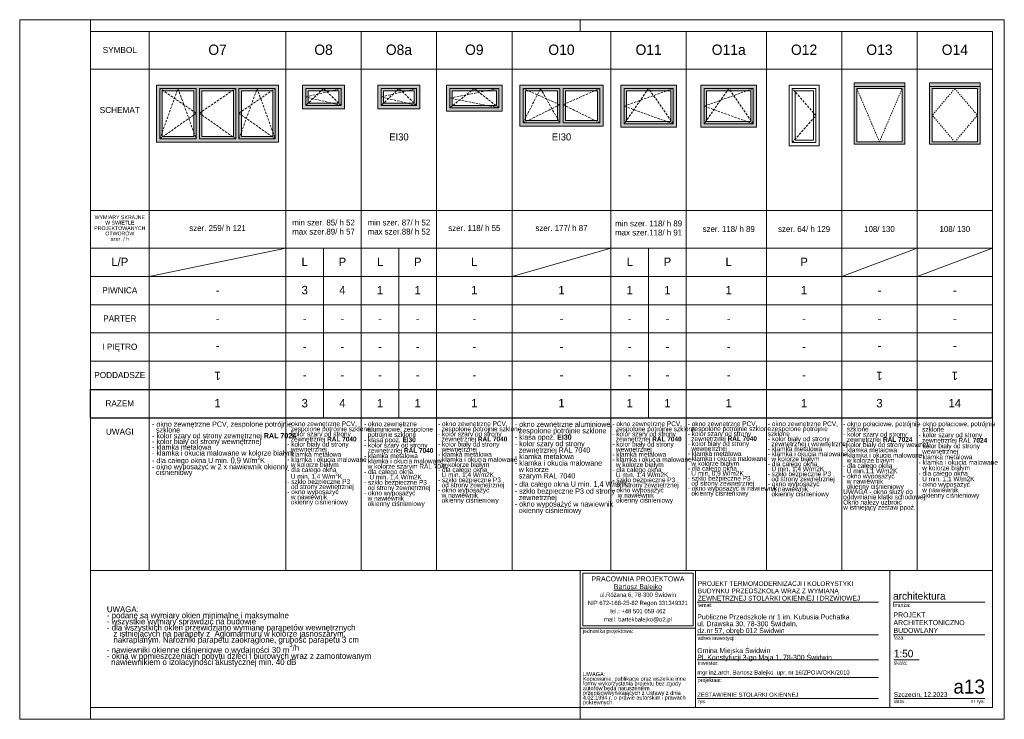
# Model space of a CAD drawing. Extents: x -11111 to 81789, y 5521 to 20371.
# Tile 6 of 13: x 36889 to 57789, y 5521 to 20371. Entities that reach past the tile are written whole.
import ezdxf

# ---------------------------------------------------------------- set-up
doc = ezdxf.new("R2010")
doc.units = 0
doc.header["$MEASUREMENT"] = 0
doc.linetypes.add('Hidden Line', pattern=[50, 25, -25])
doc.linetypes.add('Krawędzie ukryte', pattern=[75, 50, -25])
doc.layers.add('Arch kolorystyka_Nr_Pióra__81', color=7, linetype='Continuous', lineweight=13, true_color=0x6a6a6a)
doc.layers.add('Arch okna_Nr_Pióra__82', color=7, linetype='Continuous', lineweight=20, true_color=0xaaaaaa)
for name, color, linetype, lineweight in [('Arch okna_Nr_Pióra__5', 7, 'Continuous', 13), ('Arch opisy okien_Nr_Pióra__1', 7, 'Continuous', 25), ('Arch opisy_Nr_Pióra__1', 7, 'Continuous', 25), ('Arch opisy_Nr_Pióra__21', 7, 'Continuous', 13), ('Arch opisy_Nr_Pióra__7', 7, 'Continuous', 13), ('ARCH TABELA_Nr_Pióra__1', 7, 'Continuous', 25), ('ARCH TABELA_Nr_Pióra__21', 7, 'Continuous', 13), ('ARCH TABELA_Nr_Pióra__7', 7, 'Continuous', 13), ('INWENT. OKNA_Nr_Pióra__21', 7, 'Continuous', 13), ('INWENT. OKNA_Nr_Pióra__5', 7, 'Continuous', 13), ('INWENT.ŚCIANY_Nr_Pióra__5', 7, 'Continuous', 13)]:
    doc.layers.add(name, color=color, linetype=linetype, lineweight=lineweight)
doc.styles.add('GENERATED_STYLE_10', font='txt')
doc.styles.add('GENERATED_STYLE_2', font='txt')
doc.styles.add('GENERATED_STYLE_3', font='txt')
doc.styles.add('GENERATED_STYLE_4', font='txt')
doc.styles.add('GENERATED_STYLE_5', font='txt')
doc.styles.add('GENERATED_STYLE_6', font='txt')
doc.styles.add('GENERATED_STYLE_7', font='txt')

msp = doc.modelspace()

# ---------------------------------------------------------------- hatches: boundary and pattern name
at = {"layer": 'Arch kolorystyka_Nr_Pióra__81', "linetype": 'Continuous'}
h = msp.add_hatch(color=256, dxfattribs=at)
h.paths.add_polyline_path([(54599.1, 17730.6), (55679.1, 17730.6), (55679.1, 19030.6), (54599.1, 19030.6)], flags=0)
h.paths.add_polyline_path([(54659.1, 17776.6), (55619.1, 17776.6), (55619.1, 18907.5), (54659.1, 18907.5)], flags=0)
h = msp.add_hatch(color=256, dxfattribs=at)
h.paths.add_polyline_path([(56199.1, 17730.6), (57279.1, 17730.6), (57279.1, 19030.6), (56199.1, 19030.6)], flags=0)
h.paths.add_polyline_path([(56259.1, 17776.6), (57219.1, 17776.6), (57219.1, 18907.5), (56259.1, 18907.5)], flags=0)
h = msp.add_hatch(color=256, dxfattribs=at)
h.paths.add_polyline_path([(39794.1, 17770.6), (42384.1, 17770.6), (42384.1, 18980.6), (39794.1, 18980.6)], flags=0)
h.paths.add_polyline_path([(42264.1, 17890.6), (42264.1, 18860.6), (41594.1, 18860.6), (41594.1, 17890.6)], flags=0)
h.paths.add_polyline_path([(41424.1, 17890.6), (41424.1, 18860.6), (40754.1, 18860.6), (40754.1, 17890.6)], flags=0)
h.paths.add_polyline_path([(40584.1, 17890.6), (40584.1, 18860.6), (39914.1, 18860.6), (39914.1, 17890.6)], flags=0)
at = {"layer": 'Arch okna_Nr_Pióra__82', "linetype": 'Continuous'}
h = msp.add_hatch(color=256, dxfattribs=at)
h.paths.add_polyline_path([(43784.1, 18480.6), (43784.1, 18980.6), (42894.1, 18980.6), (42894.1, 18480.6)], flags=0)
h.paths.add_polyline_path([(43014.1, 18600.6), (43014.1, 18860.6), (43664.1, 18860.6), (43664.1, 18600.6)], flags=0)
h = msp.add_hatch(color=256, dxfattribs=at)
h.paths.add_polyline_path([(45384.1, 18480.6), (45384.1, 18980.6), (44494.1, 18980.6), (44494.1, 18480.6)], flags=0)
h.paths.add_polyline_path([(44614.1, 18600.6), (44614.1, 18860.6), (45264.1, 18860.6), (45264.1, 18600.6)], flags=0)
h = msp.add_hatch(color=256, dxfattribs=at)
h.paths.add_polyline_path([(47129.1, 18430.6), (47129.1, 18980.6), (45949.1, 18980.6), (45949.1, 18430.6)], flags=0)
h.paths.add_polyline_path([(46069.1, 18550.6), (46069.1, 18860.6), (47009.1, 18860.6), (47009.1, 18550.6)], flags=0)
h = msp.add_hatch(color=256, dxfattribs=at)
h.paths.add_polyline_path([(49274.1, 18110.6), (49274.1, 18980.6), (47504.1, 18980.6), (47504.1, 18110.6)], flags=0)
h.paths.add_polyline_path([(47624.1, 18860.6), (48304.1, 18860.6), (48304.1, 18230.6), (47624.1, 18230.6)], flags=0)
h.paths.add_polyline_path([(48474.1, 18230.6), (48474.1, 18860.6), (49154.1, 18860.6), (49154.1, 18230.6)], flags=0)
h = msp.add_hatch(color=256, dxfattribs=at)
h.paths.add_polyline_path([(50829.1, 18090.6), (50829.1, 18980.6), (49649.1, 18980.6), (49649.1, 18090.6)], flags=0)
h.paths.add_polyline_path([(49769.1, 18210.6), (49769.1, 18860.6), (50709.1, 18860.6), (50709.1, 18210.6)], flags=0)
h = msp.add_hatch(color=256, dxfattribs=at)
h.paths.add_polyline_path([(52529.1, 18090.6), (52529.1, 18980.6), (51349.1, 18980.6), (51349.1, 18090.6)], flags=0)
h.paths.add_polyline_path([(51469.1, 18210.6), (51469.1, 18860.6), (52409.1, 18860.6), (52409.1, 18210.6)], flags=0)

# ---------------------------------------------------------------- linework, layer by layer
at = {"layer": 'Arch okna_Nr_Pióra__5', "linetype": 'Continuous'}
for p, q in [((54599.1, 17730.6), (54599.1, 19030.6)), ((54599.1, 19030.6), (54599.1, 17730.6)), ((54599.1, 19030.6), (55679.1, 19030.6)), ((55679.1, 19030.6), (55679.1, 17730.6)), ((56199.1, 19030.6), (57279.1, 19030.6)), ((56199.1, 19030.6), (56199.1, 17730.6)), ((56199.1, 17730.6), (56199.1, 19030.6)), ((57279.1, 19030.6), (57279.1, 17730.6)), ((42964.1, 18910.6), (43714.1, 18910.6)), ((42964.1, 18910.6), (42964.1, 18550.6)), ((43014.1, 18860.6), (43014.1, 18600.6)), ((43014.1, 18860.6), (43664.1, 18860.6)), ((43664.1, 18860.6), (43664.1, 18600.6)), ((43714.1, 18910.6), (43714.1, 18550.6)), ((44564.1, 18910.6), (44564.1, 18550.6)), ((44564.1, 18910.6), (45314.1, 18910.6)), ((44614.1, 18860.6), (45264.1, 18860.6)), ((44614.1, 18860.6), (44614.1, 18600.6)), ((45264.1, 18860.6), (45264.1, 18600.6)), ((45314.1, 18910.6), (45314.1, 18550.6)), ((46019.1, 18910.6), (47059.1, 18910.6)), ((46019.1, 18910.6), (46019.1, 18500.6)), ((46069.1, 18860.6), (46069.1, 18550.6)), ((46069.1, 18860.6), (47009.1, 18860.6)), ((47009.1, 18860.6), (47009.1, 18550.6)), ((47059.1, 18910.6), (47059.1, 18500.6)), ((47574.1, 18910.6), (47574.1, 18180.6)), ((48354.1, 18910.6), (47574.1, 18910.6)), ((48304.1, 18860.6), (47624.1, 18860.6)), ((47624.1, 18860.6), (47624.1, 18230.6)), ((48304.1, 18860.6), (48304.1, 18230.6)), ((48354.1, 18910.6), (48354.1, 18180.6)), ((49204.1, 18910.6), (48424.1, 18910.6)), ((48424.1, 18910.6), (48424.1, 18180.6)), ((49154.1, 18860.6), (48474.1, 18860.6)), ((48474.1, 18860.6), (48474.1, 18230.6)), ((49154.1, 18860.6), (49154.1, 18230.6)), ((49204.1, 18910.6), (49204.1, 18180.6)), ((49719.1, 18910.6), (50759.1, 18910.6)), ((49719.1, 18910.6), (49719.1, 18160.6)), ((49769.1, 18860.6), (49769.1, 18210.6)), ((49769.1, 18860.6), (50709.1, 18860.6)), ((50709.1, 18860.6), (50709.1, 18210.6)), ((50759.1, 18910.6), (50759.1, 18160.6)), ((51419.1, 18910.6), (52459.1, 18910.6)), ((51419.1, 18910.6), (51419.1, 18160.6)), ((51469.1, 18860.6), (51469.1, 18210.6)), ((51469.1, 18860.6), (52409.1, 18860.6)), ((52409.1, 18860.6), (52409.1, 18210.6)), ((52459.1, 18910.6), (52459.1, 18160.6)), ((55679.1, 18953.5), (54599.1, 18953.5)), ((55619.1, 18907.5), (54659.1, 18907.5)), ((54659.1, 18907.5), (54659.1, 17776.6)), ((55619.1, 17776.6), (55619.1, 18907.5)), ((57279.1, 18953.5), (56199.1, 18953.5)), ((56259.1, 18907.5), (56259.1, 17776.6)), ((57219.1, 18907.5), (56259.1, 18907.5)), ((57219.1, 17776.6), (57219.1, 18907.5)), ((43714.1, 18550.6), (42964.1, 18550.6)), ((43664.1, 18600.6), (43014.1, 18600.6)), ((45314.1, 18550.6), (44564.1, 18550.6)), ((45264.1, 18600.6), (44614.1, 18600.6)), ((47059.1, 18500.6), (46019.1, 18500.6)), ((47009.1, 18550.6), (46069.1, 18550.6)), ((48304.1, 18230.6), (47624.1, 18230.6)), ((49154.1, 18230.6), (48474.1, 18230.6)), ((50709.1, 18210.6), (49769.1, 18210.6)), ((52409.1, 18210.6), (51469.1, 18210.6)), ((48354.1, 18180.6), (47574.1, 18180.6)), ((49204.1, 18180.6), (48424.1, 18180.6)), ((50759.1, 18160.6), (49719.1, 18160.6)), ((52459.1, 18160.6), (51419.1, 18160.6)), ((54659.1, 17776.6), (55619.1, 17776.6)), ((56259.1, 17776.6), (57219.1, 17776.6)), ((55679.1, 17730.6), (54599.1, 17730.6)), ((57279.1, 17730.6), (56199.1, 17730.6))]:
    msp.add_line(p, q, dxfattribs=at)
at = {"layer": 'Arch okna_Nr_Pióra__5', "linetype": 'Krawędzie ukryte'}
for p, q in [((40634.1, 18385.6), (39864.1, 18910.6)), ((39864.1, 17840.6), (40249.1, 18910.6)), ((40249.1, 18910.6), (40634.1, 17840.6)), ((40704.1, 18385.6), (41474.1, 18910.6)), ((41544.1, 18385.6), (42314.1, 18910.6)), ((41544.1, 17840.6), (41929.1, 18910.6)), ((41929.1, 18910.6), (42314.1, 17840.6)), ((42964.1, 18730.6), (43714.1, 18910.6)), ((43339.1, 18910.6), (42964.1, 18550.6)), ((43714.1, 18550.6), (43339.1, 18910.6)), ((44564.1, 18730.6), (45314.1, 18910.6)), ((44939.1, 18910.6), (44564.1, 18550.6)), ((45314.1, 18550.6), (44939.1, 18910.6)), ((46019.1, 18705.6), (47059.1, 18910.6)), ((46539.1, 18910.6), (46019.1, 18500.6)), ((47059.1, 18500.6), (46539.1, 18910.6)), ((47574.1, 18180.6), (47944.1, 18910.6)), ((48354.1, 18565.6), (47574.1, 18910.6)), ((47944.1, 18910.6), (48354.1, 18180.6)), ((48424.1, 18565.6), (49204.1, 18910.6)), ((49719.1, 18535.6), (50759.1, 18910.6)), ((50239.1, 18910.6), (49719.1, 18160.6)), ((50759.1, 18160.6), (50239.1, 18910.6)), ((51419.1, 18535.6), (52459.1, 18910.6)), ((51939.1, 18910.6), (51419.1, 18160.6)), ((52459.1, 18160.6), (51939.1, 18910.6)), ((53219.1, 18980.6), (53219.1, 17690.6)), ((53859.1, 18980.6), (53219.1, 18980.6)), ((53789.1, 18335.6), (53289.1, 18910.6)), ((53859.1, 18980.6), (53859.1, 17690.6)), ((43714.1, 18550.6), (42964.1, 18730.6)), ((45314.1, 18550.6), (44564.1, 18730.6)), ((47059.1, 18500.6), (46019.1, 18705.6)), ((47574.1, 18180.6), (48354.1, 18565.6)), ((49204.1, 18180.6), (48424.1, 18565.6)), ((50759.1, 18160.6), (49719.1, 18535.6)), ((52459.1, 18160.6), (51419.1, 18535.6)), ((39864.1, 17840.6), (40634.1, 18385.6)), ((41474.1, 17840.6), (40704.1, 18385.6)), ((42314.1, 17840.6), (41544.1, 18385.6)), ((53289.1, 17760.6), (53789.1, 18335.6)), ((53859.1, 17690.6), (53219.1, 17690.6))]:
    msp.add_line(p, q, dxfattribs=at)
at = {"layer": 'Arch okna_Nr_Pióra__5', "linetype": 'Hidden Line'}
for p, q in [((55139.1, 17776.6), (54659.1, 18907.5)), ((55139.1, 17776.6), (55619.1, 18907.5)), ((56739.1, 18907.5), (56259.1, 18342.1)), ((56739.1, 18907.5), (57219.1, 18342.1)), ((56739.1, 17776.6), (56259.1, 18342.1)), ((56739.1, 17776.6), (57219.1, 18342.1))]:
    msp.add_line(p, q, dxfattribs=at)
at = {"layer": 'Arch opisy_Nr_Pióra__1', "linetype": 'Continuous'}
for p, q in [((38389.1, 12520.6), (57539.1, 12520.6)), ((38389.1, 11920.6), (38389.1, 12520.6)), ((57539.1, 11920.6), (57539.1, 12520.6)), ((38389.1, 11920.6), (57539.1, 11920.6))]:
    msp.add_line(p, q, dxfattribs=at)
at = {"layer": 'Arch opisy_Nr_Pióra__21', "linetype": 'Continuous'}
for p, q in [((38389.1, 20120.6), (57539.1, 20120.6)), ((39639.1, 20120.6), (39639.1, 8676.2)), ((42539.1, 20120.6), (42539.1, 8676.2)), ((44139.1, 20120.6), (44139.1, 8676.2)), ((45739.1, 20120.6), (45739.1, 8676.2)), ((47339.1, 20120.6), (47339.1, 8676.2)), ((49439.1, 20120.6), (49439.1, 8676.2)), ((49439.1, 20120.6), (49439.1, 8676.2)), ((51039.1, 20120.6), (51039.1, 8676.2)), ((52739.1, 20120.6), (52739.1, 8676.2)), ((54339.1, 20120.6), (54339.1, 8676.2)), ((55939.1, 20120.6), (55939.1, 8676.2)), ((57539.1, 20120.6), (57539.1, 5770.6)), ((38389.1, 19320.6), (57539.1, 19320.6)), ((38389.1, 16320.6), (57539.1, 16320.6)), ((38389.1, 15520.6), (57539.1, 15520.6)), ((39639.1, 14920.6), (42539.1, 15520.6)), ((43339.1, 15520.6), (43339.1, 11920.6)), ((44939.1, 15520.6), (44939.1, 11920.6)), ((47339.1, 14920.6), (49439.1, 15520.6)), ((50239.1, 15520.6), (50239.1, 11920.6)), ((54339.1, 14920.6), (55939.1, 15520.6)), ((55939.1, 14920.6), (57539.1, 15520.6)), ((38389.1, 14920.6), (57539.1, 14920.6)), ((38389.1, 14320.6), (57539.1, 14320.6)), ((38389.1, 13720.6), (57539.1, 13720.6)), ((38389.1, 13120.6), (57539.1, 13120.6)), ((57539.1, 8676.2), (38389.1, 8676.2)), ((57539.1, 5770.6), (38389.1, 5770.6))]:
    msp.add_line(p, q, dxfattribs=at)
at = {"layer": 'ARCH TABELA_Nr_Pióra__21', "linetype": 'Continuous'}
for p, q in [((36889.1, 5520.6), (36889.1, 20370.6)), ((36889.1, 20370.6), (57789.1, 20370.6)), ((38389.1, 20120.6), (38389.1, 20370.6)), ((48789.1, 20120.6), (48789.1, 20370.6)), ((48789.1, 20120.6), (48789.1, 20370.6)), ((48789.1, 20120.6), (48789.1, 20370.6)), ((57789.1, 20370.6), (57789.1, 5520.6)), ((38389.1, 20120.6), (38389.1, 5770.6)), ((48789.1, 8676.2), (57539.1, 8676.2)), ((48789.1, 5770.6), (48789.1, 8676.2)), ((48789.1, 7452.8), (48789.1, 8676.2)), ((48789.1, 8676.2), (51235.9, 8676.2)), ((48842.3, 8623), (51182.7, 8623)), ((48842.3, 7506), (48842.3, 8623)), ((51182.7, 7506), (51182.7, 8623)), ((51235.9, 8676.2), (51235.9, 5770.6)), ((51235.9, 7452.8), (51235.9, 8676.2)), ((55358.2, 8676.2), (55358.2, 5770.6)), ((57539.1, 8676.2), (57539.1, 5770.6)), ((51235.9, 5770.6), (51235.9, 8476.2)), ((51272, 8005.4), (55121.9, 8005.4)), ((55427.9, 8005.4), (57377.6, 8005.4)), ((48789.1, 7452.8), (51235.9, 7452.8)), ((48842.3, 7506), (51182.7, 7506)), ((51272, 7313.3), (55121.9, 7313.3)), ((55436.6, 7313.3), (57377.6, 7313.3)), ((51272, 6781.3), (55121.9, 6781.3)), ((55442.5, 6781.3), (55982.3, 6781.3)), ((51272, 6409.3), (55121.9, 6409.3)), ((51272, 5961.8), (55121.9, 5961.8)), ((55442.5, 5961.8), (56583.4, 5961.8)), ((56559.3, 5961.8), (57377.6, 5961.8)), ((38389.1, 5520.6), (38389.1, 5770.6)), ((48789.1, 5770.6), (51235.9, 5770.6)), ((48789.1, 5520.6), (48789.1, 5770.6)), ((48789.1, 5520.6), (48789.1, 5770.6)), ((48789.1, 5520.6), (48789.1, 5770.6)), ((57539.1, 5770.6), (51235.9, 5770.6)), ((57789.1, 5520.6), (36889.1, 5520.6))]:
    msp.add_line(p, q, dxfattribs=at)
at = {"layer": 'INWENT. OKNA_Nr_Pióra__21', "linetype": 'Continuous'}
for p, q in [((53859.1, 18980.6), (53219.1, 18980.6)), ((53219.1, 18980.6), (53219.1, 17690.6)), ((53289.1, 18910.6), (53289.1, 17760.6)), ((53289.1, 18910.6), (53789.1, 18910.6)), ((53349.1, 18860.6), (53739.1, 18860.6)), ((53349.1, 18860.6), (53349.1, 17810.6)), ((53739.1, 18860.6), (53739.1, 17810.6)), ((53789.1, 18910.6), (53789.1, 17760.6)), ((53859.1, 17690.6), (53859.1, 18980.6)), ((53349.1, 17810.6), (53739.1, 17810.6)), ((53219.1, 17690.6), (53859.1, 17690.6)), ((53289.1, 17760.6), (53789.1, 17760.6))]:
    msp.add_line(p, q, dxfattribs=at)
at = {"layer": 'INWENT. OKNA_Nr_Pióra__5', "linetype": 'Continuous'}
for p, q in [((39864.1, 18910.6), (39864.1, 17840.6)), ((40634.1, 18910.6), (39864.1, 18910.6)), ((39914.1, 18860.6), (39914.1, 17890.6)), ((40584.1, 18860.6), (39914.1, 18860.6)), ((40584.1, 18860.6), (40584.1, 17890.6)), ((40634.1, 18910.6), (40634.1, 17840.6)), ((41474.1, 18910.6), (40704.1, 18910.6)), ((40704.1, 18910.6), (40704.1, 17840.6)), ((40754.1, 18860.6), (40754.1, 17890.6)), ((41424.1, 18860.6), (40754.1, 18860.6)), ((41424.1, 18860.6), (41424.1, 17890.6)), ((41474.1, 18910.6), (41474.1, 17840.6)), ((41544.1, 18910.6), (41544.1, 17840.6)), ((41544.1, 18910.6), (42314.1, 18910.6)), ((41594.1, 18860.6), (42264.1, 18860.6)), ((41594.1, 18860.6), (41594.1, 17890.6)), ((42264.1, 18860.6), (42264.1, 17890.6)), ((42314.1, 18910.6), (42314.1, 17840.6)), ((40634.1, 17840.6), (39864.1, 17840.6)), ((40584.1, 17890.6), (39914.1, 17890.6)), ((41474.1, 17840.6), (40704.1, 17840.6)), ((41424.1, 17890.6), (40754.1, 17890.6)), ((41544.1, 17840.6), (42314.1, 17840.6)), ((41594.1, 17890.6), (42264.1, 17890.6))]:
    msp.add_line(p, q, dxfattribs=at)
at = {"layer": 'INWENT.ŚCIANY_Nr_Pióra__5', "linetype": 'Continuous'}
for p, q in [((42384.1, 18980.6), (39794.1, 18980.6)), ((39794.1, 18980.6), (39794.1, 17770.6)), ((42384.1, 18980.6), (42384.1, 17770.6)), ((42894.1, 18980.6), (42894.1, 18480.6)), ((43784.1, 18980.6), (42894.1, 18980.6)), ((43784.1, 18980.6), (43784.1, 18480.6)), ((45384.1, 18980.6), (44494.1, 18980.6)), ((44494.1, 18980.6), (44494.1, 18480.6)), ((45384.1, 18980.6), (45384.1, 18480.6)), ((45949.1, 18980.6), (45949.1, 18430.6)), ((45949.1, 18980.6), (47129.1, 18980.6)), ((47129.1, 18980.6), (47129.1, 18430.6)), ((49274.1, 18980.6), (47504.1, 18980.6)), ((47504.1, 18980.6), (47504.1, 18110.6)), ((49274.1, 18980.6), (49274.1, 18110.6)), ((49649.1, 18980.6), (49649.1, 18090.6)), ((49649.1, 18980.6), (50829.1, 18980.6)), ((50829.1, 18980.6), (50829.1, 18090.6)), ((51349.1, 18980.6), (51349.1, 18090.6)), ((51349.1, 18980.6), (52529.1, 18980.6)), ((52529.1, 18980.6), (52529.1, 18090.6)), ((42894.1, 18480.6), (43784.1, 18480.6)), ((44494.1, 18480.6), (45384.1, 18480.6)), ((45949.1, 18430.6), (47129.1, 18430.6)), ((49274.1, 18110.6), (47504.1, 18110.6)), ((49649.1, 18090.6), (50829.1, 18090.6)), ((51349.1, 18090.6), (52529.1, 18090.6)), ((42384.1, 17770.6), (39794.1, 17770.6))]:
    msp.add_line(p, q, dxfattribs=at)

# ---------------------------------------------------------------- texts
at = {"layer": 'Arch opisy okien_Nr_Pióra__1', "linetype": 'Continuous', "attachment_point": 2}
for s, insert, char_height, style in [('{SYMBOL}', (39014.1, 19793.1), 130, 'GENERATED_STYLE_2'), ('{O7}', (41089.1, 19843.2), 220, 'GENERATED_STYLE_3'), ('{O8}', (43339.1, 19843.2), 220, 'GENERATED_STYLE_3'), ('{O8a}', (44939.1, 19843.2), 220, 'GENERATED_STYLE_3'), ('{O9}', (46539.1, 19843.2), 220, 'GENERATED_STYLE_3'), ('{O10}', (48389.1, 19843.2), 220, 'GENERATED_STYLE_3'), ('{O11}', (50239.1, 19843.2), 220, 'GENERATED_STYLE_3'), ('{O11a}', (51939.1, 19843.2), 220, 'GENERATED_STYLE_3'), ('{O12}', (53539.1, 19843.2), 220, 'GENERATED_STYLE_3'), ('{O13}', (55139.1, 19843.2), 220, 'GENERATED_STYLE_3'), ('{O14}', (56739.1, 19843.2), 220, 'GENERATED_STYLE_3'), ('{SCHEMAT}', (39014.1, 18518.1), 130, 'GENERATED_STYLE_2'), ('{EI30}', (44939.1, 17957.1), 150, 'GENERATED_STYLE_3'), ('{EI30}', (48389.1, 17957.1), 150, 'GENERATED_STYLE_3'), ('{szer. 259/ h 121 }', (41089.1, 16009.9), 125, 'GENERATED_STYLE_2'), ('{szer. 118/ h 55 }', (46539.1, 16009.9), 125, 'GENERATED_STYLE_2'), ('{szer. 177/ h 87 }', (48389.1, 16009.9), 125, 'GENERATED_STYLE_2'), ('{szer. 118/ h 89 }', (51939.1, 15990.3), 125, 'GENERATED_STYLE_2'), ('{szer. 64/ h 129 }', (53539.1, 15990.3), 125, 'GENERATED_STYLE_2'), ('{108/ 130}', (55139.1, 15990.3), 125, 'GENERATED_STYLE_2'), ('{108/ 130}', (56739.1, 15990.3), 125, 'GENERATED_STYLE_2'), ('{L/P}', (39014.1, 15320.9), 180, 'GENERATED_STYLE_2'), ('{L}', (42939.1, 15320.9), 180, 'GENERATED_STYLE_2'), ('{P}', (43739.1, 15320.9), 180, 'GENERATED_STYLE_2'), ('{L}', (44539.1, 15320.9), 180, 'GENERATED_STYLE_2'), ('{P}', (45339.1, 15320.9), 180, 'GENERATED_STYLE_2'), ('{L}', (46539.1, 15320.9), 180, 'GENERATED_STYLE_2'), ('{L}', (49839.1, 15320.9), 180, 'GENERATED_STYLE_2'), ('{P}', (50639.1, 15320.9), 180, 'GENERATED_STYLE_2'), ('{L}', (51939.1, 15320.9), 180, 'GENERATED_STYLE_2'), ('{P}', (53539.1, 15320.9), 180, 'GENERATED_STYLE_2'), ('{PIWNICA}', (39014.1, 14693.1), 130, 'GENERATED_STYLE_2'), ('{3}', (42939.1, 14720.9), 180, 'GENERATED_STYLE_2'), ('{4}', (43739.1, 14720.9), 180, 'GENERATED_STYLE_2'), ('{1}', (44539.1, 14720.9), 180, 'GENERATED_STYLE_2'), ('{1}', (45339.1, 14720.9), 180, 'GENERATED_STYLE_2'), ('{1}', (46539.1, 14720.9), 180, 'GENERATED_STYLE_2'), ('{1}', (48389.1, 14720.9), 180, 'GENERATED_STYLE_2'), ('{1}', (49839.1, 14720.9), 180, 'GENERATED_STYLE_2'), ('{1}', (50639.1, 14720.9), 180, 'GENERATED_STYLE_2'), ('{1}', (51939.1, 14720.9), 180, 'GENERATED_STYLE_2'), ('{1}', (53539.1, 14720.9), 180, 'GENERATED_STYLE_2'), ('{-}', (41089.1, 14720.9), 180, 'GENERATED_STYLE_2'), ('{-}', (55139.1, 14720.9), 180, 'GENERATED_STYLE_2'), ('{-}', (56739.1, 14720.9), 180, 'GENERATED_STYLE_2'), ('{PARTER}', (39014.1, 14093.1), 130, 'GENERATED_STYLE_2'), ('{-}', (41089.1, 14120.9), 180, 'GENERATED_STYLE_2'), ('{-}', (42939.1, 14120.9), 180, 'GENERATED_STYLE_2'), ('{-}', (43739.1, 14120.9), 180, 'GENERATED_STYLE_2'), ('{-}', (44539.1, 14120.9), 180, 'GENERATED_STYLE_2'), ('{-}', (45339.1, 14120.9), 180, 'GENERATED_STYLE_2'), ('{-}', (46539.1, 14120.9), 180, 'GENERATED_STYLE_2'), ('{-}', (48389.1, 14120.9), 180, 'GENERATED_STYLE_2'), ('{-}', (49839.1, 14120.9), 180, 'GENERATED_STYLE_2'), ('{-}', (50639.1, 14120.9), 180, 'GENERATED_STYLE_2'), ('{-}', (51939.1, 14120.9), 180, 'GENERATED_STYLE_2'), ('{-}', (53539.1, 14120.9), 180, 'GENERATED_STYLE_2'), ('{-}', (55139.1, 14120.9), 180, 'GENERATED_STYLE_2'), ('{-}', (56739.1, 14120.9), 180, 'GENERATED_STYLE_2'), ('{I PIĘTRO}', (39014.1, 13493.1), 130, 'GENERATED_STYLE_2'), ('{-}', (42939.1, 13520.9), 180, 'GENERATED_STYLE_2'), ('{-}', (43739.1, 13520.9), 180, 'GENERATED_STYLE_2'), ('{-}', (44539.1, 13520.9), 180, 'GENERATED_STYLE_2'), ('{-}', (45339.1, 13520.9), 180, 'GENERATED_STYLE_2'), ('{-}', (46539.1, 13520.9), 180, 'GENERATED_STYLE_2'), ('{-}', (48389.1, 13520.9), 180, 'GENERATED_STYLE_2'), ('{-}', (49839.1, 13520.9), 180, 'GENERATED_STYLE_2'), ('{-}', (50639.1, 13520.9), 180, 'GENERATED_STYLE_2'), ('{-}', (51939.1, 13520.9), 180, 'GENERATED_STYLE_2'), ('{-}', (53539.1, 13520.9), 180, 'GENERATED_STYLE_2'), ('{PODDADSZE}', (39014.1, 12893.1), 130, 'GENERATED_STYLE_2'), ('{-}', (42939.1, 12920.9), 180, 'GENERATED_STYLE_2'), ('{-}', (43739.1, 12920.9), 180, 'GENERATED_STYLE_2'), ('{-}', (44539.1, 12920.9), 180, 'GENERATED_STYLE_2'), ('{-}', (45339.1, 12920.9), 180, 'GENERATED_STYLE_2'), ('{-}', (46539.1, 12920.9), 180, 'GENERATED_STYLE_2'), ('{-}', (48389.1, 12920.9), 180, 'GENERATED_STYLE_2'), ('{-}', (49839.1, 12920.9), 180, 'GENERATED_STYLE_2'), ('{-}', (50639.1, 12920.9), 180, 'GENERATED_STYLE_2'), ('{-}', (51939.1, 12920.9), 180, 'GENERATED_STYLE_2'), ('{-}', (53539.1, 12920.9), 180, 'GENERATED_STYLE_2'), ('{RAZEM}', (39014.1, 12293.1), 130, 'GENERATED_STYLE_3'), ('{1}', (41089.1, 12320.9), 180, 'GENERATED_STYLE_3'), ('{3}', (42939.1, 12320.9), 180, 'GENERATED_STYLE_3'), ('{4}', (43739.1, 12320.9), 180, 'GENERATED_STYLE_3'), ('{1}', (44539.1, 12320.9), 180, 'GENERATED_STYLE_3'), ('{1}', (45339.1, 12320.9), 180, 'GENERATED_STYLE_3'), ('{1}', (46539.1, 12320.9), 180, 'GENERATED_STYLE_3'), ('{1}', (48389.1, 12320.9), 180, 'GENERATED_STYLE_3'), ('{1}', (49839.1, 12320.9), 180, 'GENERATED_STYLE_3'), ('{1}', (50639.1, 12320.9), 180, 'GENERATED_STYLE_3'), ('{1}', (51939.1, 12320.9), 180, 'GENERATED_STYLE_3'), ('{1}', (53539.1, 12320.9), 180, 'GENERATED_STYLE_3'), ('{3}', (55139.1, 12320.9), 180, 'GENERATED_STYLE_3'), ('{14}', (56739.1, 12320.9), 180, 'GENERATED_STYLE_3'), ('{UWAGI}', (39014.1, 11693.1), 130, 'GENERATED_STYLE_2')]:
    msp.add_mtext(s, dxfattribs=dict(at, insert=insert, char_height=char_height, style=style))
for s, insert, char_height, width, line_spacing_factor, style in [('{WYMIARY SKRAJNE\\PW ŚWIETLE \\PPROJEKTOWANYCH \\POTWORÓW\\Pszer. / h}', (39014.1, 16216.6), 80, 2104.478, 0.860443, 'GENERATED_STYLE_3'), ('{min szer. 85/ h 52\\Pmax szer.89/ h 57 }', (43339.1, 16127.8), 125, 2370.8, 0.9248, 'GENERATED_STYLE_2'), ('{min szer. 87/ h 52\\Pmax szer.88/ h 52 }', (44939.1, 16127.8), 125, 2370.8, 0.9248, 'GENERATED_STYLE_2'), ('{min szer. 118/ h 89\\Pmax szer.118/ h 91 }', (50239.1, 16108.1), 125, 2370.8, 0.9248, 'GENERATED_STYLE_2')]:
    msp.add_mtext(s, dxfattribs=dict(at, insert=insert, char_height=char_height, width=width, line_spacing_factor=line_spacing_factor, style=style))
at = {"layer": 'Arch opisy okien_Nr_Pióra__1', "linetype": 'Continuous', "char_height": 180, "attachment_point": 2, "rotation": 180, "style": 'GENERATED_STYLE_2'}
for s, insert in [('{-}', (41089.1, 13320.3)), ('{-}', (55139.1, 13320.3)), ('{-}', (56739.1, 13320.3)), ('{1}', (41089.1, 12720.3)), ('{1}', (55139.1, 12720.3)), ('{1}', (56739.1, 12720.3))]:
    msp.add_mtext(s, dxfattribs=dict(at, insert=insert))
at = {"layer": 'Arch opisy_Nr_Pióra__7', "linetype": 'Continuous', "attachment_point": 1}
for s, insert, char_height, width, line_spacing_factor, style in [('\\A1;{\\fArial Narrow Europa Środkowa|b0|i0|c0|p34;- okno zewnętrzne PCV, zespolone potrójnie \\P  szklone\\P- kolor szary od strony zewnętrznej \\fArial Narrow Europa Środkowa|b1|i0|c0|p34;RAL 7024\\fArial Narrow Europa Środkowa|b0|i0|c0|p34; \\P- kolor biały od strony wewnętrznej  \\P- klamka metalowa\\P- klamka i okucia malowane w kolorze białym\\P- dla całego okna U min. \\H1.136364x;0,9\\H0.880000x; W/m\\A1{\\H0.7x;\\S2^  ;}K \\P- okno wyposażyć w 2 x nawiewnik okienny \\P  ciśnieniowy}', (39699.1, 11840.6), 110, 3240, 0.666394, 'GENERATED_STYLE_7'), ('\\A1;{\\fArial Narrow Europa Środkowa|b0|i0|c0|p34;- okno zewnętrzne PCV, \\P  zespolone potrójnie szklone\\P- kolor szary od strony \\P  zewnętrznej \\fArial Narrow Europa Środkowa|b1|i0|c0|p34;RAL 7040\\fArial Narrow Europa Środkowa|b0|i0|c0|p34; \\P- kolor biały od strony \\P  wewnętrznej  \\P- klamka metalowa\\P- klamka i okucia malowane \\P  w kolorze białym\\P- dla całego okna \\P  U min. 1,4 W/m\\A1{\\H0.7x;\\S2^  ;}K\\P- szkło bezpieczne P3 \\P  od strony zewnetrznej\\P- okno wyposażyć \\P  w nawiewnik\\P  okienny ciśnieniowy }', (42569.1, 11843.5), 100, 1570, 0.650028, 'GENERATED_STYLE_7'), ('\\A1;{\\fArial Narrow Europa Środkowa|b0|i0|c0|p34;- okno zewnętrzne \\P  aluminiowe, zespolone \\P  potrójnie szklone\\P- klasa ppoż. \\fArial Narrow Europa Środkowa|b1|i0|c0|p34;EI30\\P\\fArial Narrow Europa Środkowa|b0|i0|c0|p34;- kolor szary od strony \\P  zewnętrznej \\fArial Narrow Europa Środkowa|b1|i0|c0|p34;RAL 7040 \\fArial Narrow Europa Środkowa|b0|i0|c0|p34; \\P- klamka metalowa\\P- klamka i okucia malowane \\P  w kolorze szarym RAL 7040\\P- dla całego okna \\P   U min. 1,4 W/m2K\\P- szkło bezpieczne P3 \\P  od strony zewnetrznej \\P- okno wyposażyć \\P  w nawiewnik\\P  okienny ciśnieniowy}', (44199.1, 11841.7), 100, 1570, 0.67713, 'GENERATED_STYLE_7'), ('\\A1;{\\fArial Narrow Europa Środkowa|b0|i0|c0|p34;- okno zewnętrzne PCV, \\P  zespolone potrójnie szklone\\P- kolor szary od strony \\P  zewnętrznej \\fArial Narrow Europa Środkowa|b1|i0|c0|p34;RAL 7040\\fArial Narrow Europa Środkowa|b0|i0|c0|p34; \\P- kolor biały od strony \\P  wewnętrznej  \\P- klamka metalowa\\P- klamka i okucia malowane \\P  w kolorze białym\\P- dla całego okna \\P  U min. 1,4 W/m2K\\P- szkło bezpieczne P3 \\P  od strony zewnetrznej \\P- okno wyposażyć\\P  w nawiewnik\\P  okienny ciśnieniowy}', (45769.1, 11843.5), 100, 1570, 0.649298, 'GENERATED_STYLE_7'), ('\\A1;{\\fArial Narrow Europa Środkowa|b0|i0|c0|p34;- okno zewnętrzne aluminiowe, \\P  zespolone potrójnie szklone\\P- klasa ppoż. \\fArial Narrow Europa Środkowa|b1|i0|c0|p34;EI30\\P\\fArial Narrow Europa Środkowa|b0|i0|c0|p34;- kolor szary od strony \\P  zewnętrznej RAL 7040  \\P- klamka metalowa\\P- klamka i okucia malowane \\P  w kolorze \\P  szarym RAL 7040\\P- dla całego okna U min. \\H1.136364x;1,4\\H0.880000x; W/m\\A1{\\H0.7x;\\S2^  ;}K\\P- szkło bezpieczne P3 od strony \\P  zewnetrznej \\P- okno wyposażyć w nawiewnik\\P  okienny ciśnieniowy}', (47399.1, 11838.6), 110, 2340, 0.746813, 'GENERATED_STYLE_7'), ('\\A1;{\\fArial Narrow Europa Środkowa|b0|i0|c0|p34;- okno zewnętrzne PCV, \\P  zespolone potrójnie szklone\\P- kolor szary od strony \\P  zewnętrznej \\fArial Narrow Europa Środkowa|b1|i0|c0|p34;RAL 7040\\fArial Narrow Europa Środkowa|b0|i0|c0|p34; \\P- kolor biały od strony \\P  wewnętrznej  \\P- klamka metalowa\\P- klamka i okucia malowane \\P  w kolorze białym\\P- dla całego okna \\P  U min. 1,4 W/m2K\\P- szkło bezpieczne P3 \\P  od strony zewnetrznej\\P- okno wyposażyć \\P   w nawiewnik\\P  okienny ciśnieniowy }', (49469.1, 11843.5), 100, 1570, 0.649298, 'GENERATED_STYLE_7'), ('\\A1;{\\fArial Narrow Europa Środkowa|b0|i0|c0|p34;- okno zewnętrzne PCV, \\P  zespolone potrójnie szklone\\P- kolor szary od strony \\P  zewnętrznej \\fArial Narrow Europa Środkowa|b1|i0|c0|p34;RAL 7040\\fArial Narrow Europa Środkowa|b0|i0|c0|p34; \\P- kolor biały od strony \\P  wewnętrznej  \\P- klamka metalowa\\P- klamka i okucia malowane \\P  w kolorze białym\\P- dla całego okna \\P  U min. 0,9 W/m2K\\P- szkło bezpieczne P3 \\P  od strony zewnetrznej \\P- okno wyposażyć w nawiewnik\\P  okienny ciśnieniowy}', (51069.1, 11843.5), 100, 1667.612, 0.631523, 'GENERATED_STYLE_7'), ('{- okno zewnętrzne PCV, \\P  zespolone potrójnie szklone\\P- kolor biały od strony \\P  zewnętrznej i wewnętrznej  \\P- klamka metalowa\\P- klamka i okucia malowane \\P  w kolorze białym\\P- dla całego okna \\P  U min. 1,4 W/m2K\\P- szkło bezpieczne P3 \\P  od strony zewnetrznej \\P- okno wyposażyć \\P  w nawiewnik\\P  okienny ciśnieniowy}', (52769.1, 11843.5), 100, 1570, 0.637881, 'GENERATED_STYLE_7'), ('\\A1;{\\fArial Narrow Europa Środkowa|b0|i0|c0|p34;- okno połaciowe, potrójnie \\P  szklone\\P- kolor szary od strony \\P  zewnętrznej \\fArial Narrow Europa Środkowa|b1|i0|c0|p34;RAL 7024\\fArial Narrow Europa Środkowa|b0|i0|c0|p34; \\P- kolor biały od strony wewnęt. \\P- klamka metalowa\\P- klamka i okucia malowane \\P  w kolorze białym\\P- dla całego okna \\P  U min.1,1 W/m2K\\P- okno wyposażyć \\P  w nawiewnik\\P  okienny ciśnieniowy\\PUWAGA - okno służy do \\Poddymiania klatki schodowej. Okno należy uzbroić \\Pw istniejący zestaw ppoż.}', (54369.1, 11842.2), 100, 1570, 0.664785, 'GENERATED_STYLE_7'), ('\\A1;{\\fArial Narrow Europa Środkowa|b0|i0|c0|p34;- okno połaciowe, potrójnie \\P  szklone\\P- kolor szary od strony \\P  zewnętrznej RAL \\fArial Narrow Europa Środkowa|b1|i0|c0|p34;7024\\fArial Narrow Europa Środkowa|b0|i0|c0|p34; \\P- kolor biały od strony \\P  wewnętrznej  \\P- klamka metalowa\\P- klamka i okucia malowane \\P  w kolorze białym\\P- dla całego okna \\P  U min. 1,1 W/m2K\\P- okno wyposażyć \\P  w nawiewnik\\P  okienny ciśnieniowy}', (55969.1, 11842.2), 100, 1570, 0.700946, 'GENERATED_STYLE_7'), ('{UWAGA:\\P- podane są wymiary okien minimalne i maksymalne\\P- wszystkie wymiary sprawdzić na budowie\\P- dla wszystkich okien przewidziano wymianę parapetów wewnętrznych \\P   z istniejących na parapety z  Aglomarmuru w kolorze jasnoszarym, \\P   nakrapianym. Narożniki parapetu zaokrąglone, grubość parapetu 3 cm\\P- nawiewniki okienne ciśnieniowe o wydajności 30 m\\A1{\\H0.7x;\\S3^  ;}/h \\P- okna w pomieszczeniach pobytu dzieci i biurowych wraz z zamontowanym \\P  nawiewnikiem o izolacyjności akustycznej min. 40 dB}', (38739.1, 7920.2), 125, 5407.753, 0.621972, 'GENERATED_STYLE_10')]:
    msp.add_mtext(s, dxfattribs=dict(at, insert=insert, char_height=char_height, width=width, line_spacing_factor=line_spacing_factor, style=style))
at = {"layer": 'ARCH TABELA_Nr_Pióra__1', "linetype": 'Continuous'}
for s, insert, char_height, attachment_point, line_spacing_factor, style in [('{\\pt11271.5;PROJEKT TERMOMODERNIZACJI I KOLORYSTYKI\\P\\pt11271.5;BUDYNKU PRZEDSZKOLA WRAZ Z WYMIANĄ \\P\\pt11271.5;ZEWNĘTRZNEJ STOLARKI OKIENNEJ I DRZWIOWEJ}', (51282.7, 8011.4), 100, 7, 0.927967, 'GENERATED_STYLE_5'), ('{Publiczne Przedszkole nr 1 im. Kubusia Puchatka\\Pul. Drawska 30, 78-300 Świdwin, \\Pdz.nr 57, obręb 012 Świdwin}', (51272, 7319.2), 106.383, 7, 0.817105, 'GENERATED_STYLE_4'), ('{PROJEKT \\PARCHITEKTONICZNO\\PBUDOWLANY}', (55436.6, 7790.7), 106.42, 1, 0.9285, 'GENERATED_STYLE_4'), ('{Gmina Miejska Świdwin\\PPl. Konstytucji 3-go Maja 1, 78-300 Świdwin}', (51272, 6750.7), 106.383, 7, 0.807442, 'GENERATED_STYLE_4'), ('{\\PZESTAWIENIE STOLARKI OKIENNEJ}', (51272, 6244.7), 90, 1, 1.043016, 'GENERATED_STYLE_5')]:
    msp.add_mtext(s, dxfattribs=dict(at, insert=insert, char_height=char_height, attachment_point=attachment_point, line_spacing_factor=line_spacing_factor, style=style))
at = {"layer": 'ARCH TABELA_Nr_Pióra__7', "linetype": 'Continuous', "insert": (50012.5, 8553.8), "char_height": 106.383, "attachment_point": 2, "line_spacing_factor": 0.926719, "style": 'GENERATED_STYLE_6'}
msp.add_mtext('{PRACOWNIA PROJEKTOWA\\P\\LBartosz Balejko}', dxfattribs=at)
at = {"layer": 'ARCH TABELA_Nr_Pióra__7', "linetype": 'Continuous', "style": 'GENERATED_STYLE_4'}
for s, insert, char_height, width, attachment_point, line_spacing_factor in [('{ul.Różana 6, 78-300 Świdwin\\PNIP 672-168-25-82 Regon 331349321\\Ptel.: +48 501 059 462\\Pmail: bartekbalejko@o2.pl}', (50012.5, 8210.6), 90.426, 2340.426, 2, 1.156383), ('{UWAGA:\\PKopiowanie, publikacje oraz wszelkie inne formy wykorzystania projektu bez zgody autorów będą naruszeniem przepisówwynikających z Ustawy z dnia 4.02.1994 r. o prawie autorskim i prawach pokrewnych.}', (48842.3, 6523.2), 85.1064, 2241.704, 1, 0.703415)]:
    msp.add_mtext(s, dxfattribs=dict(at, insert=insert, char_height=char_height, width=width, attachment_point=attachment_point, line_spacing_factor=line_spacing_factor))
for s, insert, char_height, attachment_point in [('{architektura}', (55427.9, 8219.7), 159.58, 1), ('{temat:}', (51282.7, 7987.1), 79.79, 1), ('{branża:}', (55427.9, 7987.1), 79.79, 1), ('{jednostka projektowa:}', (48842.3, 7434.6), 79.79, 1), ('{adres inwestycji:}', (51282.7, 7286.5), 79.79, 1), ('{faza:}', (55436.6, 7295.1), 79.79, 1), ('{1:50}', (55442.5, 6995.6), 159.58, 1), ('{inwestor:}', (51282.7, 6754.5), 79.79, 1), ('{skala:}', (55442.5, 6763.1), 79.79, 1), ('{mgr inż.arch. Bartosz Balejko  upr. nr 16/ZPOIA/OKK/2010}', (51272, 6560.2), 90, 1), ('{projektant:}', (51284.9, 6391.1), 79.79, 1), ('{a13}', (57377.6, 6364.7), 300, 3), ('{Szczecin, 12.2023}', (55442.5, 6097.5), 101.064, 1), ('{rys.}', (51284.9, 5943.6), 79.79, 1), ('{data:}', (55442.5, 5943.6), 79.79, 1), ('{nr rys.}', (57073.6, 5943.6), 79.79, 1)]:
    msp.add_mtext(s, dxfattribs=dict(at, insert=insert, char_height=char_height, attachment_point=attachment_point))

doc.saveas('drawing.dxf')
